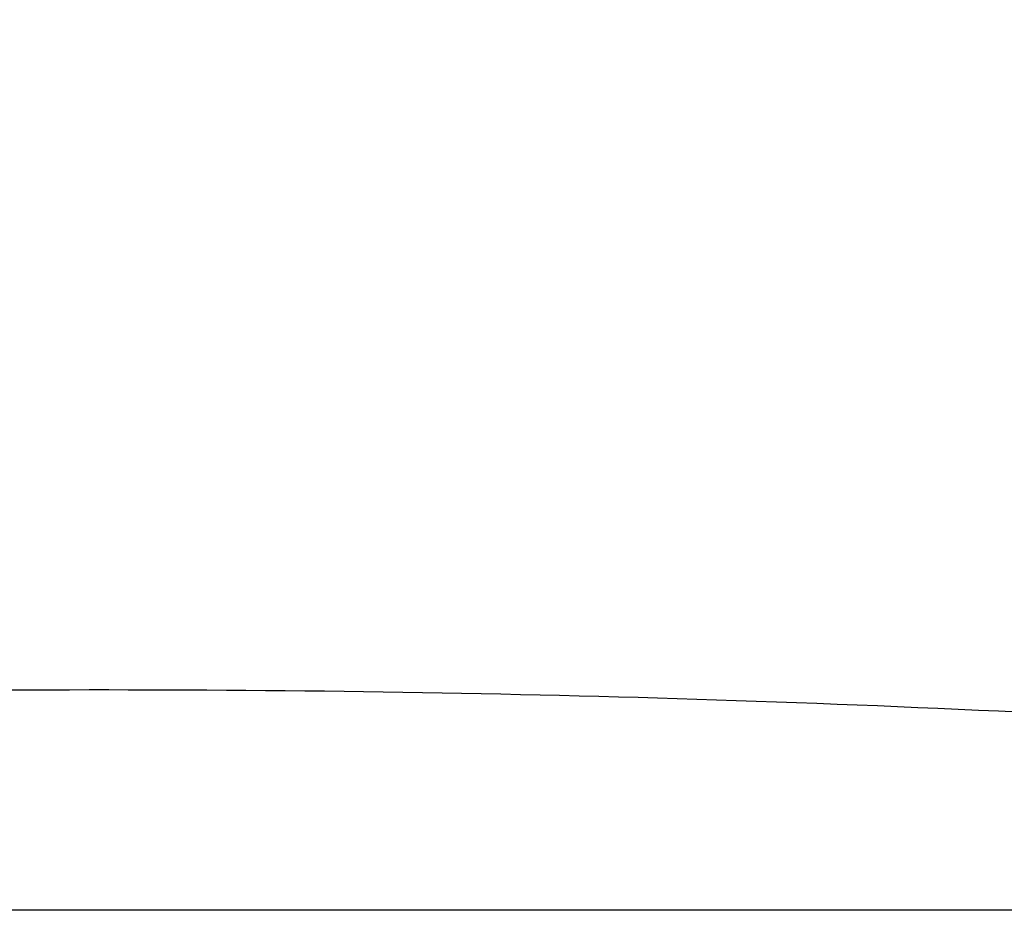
# Model space of a CAD drawing. Header units: millimetres. Extents: x 0 to 594, y 0 to 420.
# Tile 101 of 256: x 485.488 to 485.726, y 249.979 to 250.194. Entities that reach past the tile are written whole.
import ezdxf

# ---------------------------------------------------------------- set-up
doc = ezdxf.new("R2010")
doc.units = ezdxf.units.MM
doc.header["$LTSCALE"] = 32.67
doc.layers.get('0').update_dxf_attribs({"linetype": 'CONTINUOUS'})

msp = doc.modelspace()

# ---------------------------------------------------------------- linework, layer by layer
at = {"color": 7, "linetype": 'CONTINUOUS'}
msp.add_line((488.78718, 249.97915), (481.74347, 249.97915), dxfattribs=at)
for points, knots in [([(489.04482, 249.98051), (489.02678, 249.99198), (488.90195, 250.07042), (488.66299, 250.20904), (488.319, 250.38322), (487.9606, 250.54061), (487.59083, 250.67987), (487.21282, 250.79982), (486.8298, 250.89946), (486.44499, 250.97792), (486.06167, 251.03454), (485.68309, 251.06885), (485.31244, 251.08055), (484.95287, 251.06954), (484.6074, 251.03591), (484.27895, 250.97993), (483.97027, 250.90204), (483.68394, 250.80286), (483.42238, 250.68317), (483.1878, 250.54386), (482.98222, 250.38601), (482.8075, 250.2108), (482.70328, 250.07065), (482.65529, 249.99195), (482.6485, 249.98047)], [0, 0, 0, 0, 0.009236, 0.063695, 0.119305, 0.175765, 0.23276, 0.289966, 0.347055, 0.403701, 0.459586, 0.514406, 0.567874, 0.619731, 0.66975, 0.717744, 0.763575, 0.807164, 0.848502, 0.887662, 0.924809, 0.960211, 0.994242, 1, 1, 1, 1]), ([(485.50446, 250.67676), (485.39896, 250.68225), (485.1733, 250.68833), (484.83184, 250.67788), (484.48637, 250.64425), (484.15792, 250.58826), (483.84923, 250.51038), (483.56291, 250.4112), (483.30135, 250.2915), (483.06676, 250.1522), (482.92323, 250.04199), (482.85595, 249.98232), (482.85303, 249.97971)], [0, 0, 0, 0, 0.112905, 0.241179, 0.364907, 0.483625, 0.596994, 0.704817, 0.807073, 0.90394, 0.995828, 1, 1, 1, 1]), ([(486.2037, 249.98107), (486.12692, 249.99214), (485.94644, 250.01411), (485.66407, 250.0331), (485.36117, 250.03344), (485.09522, 250.01495), (484.93135, 249.99258), (484.86441, 249.98137)], [0, 0, 0, 0, 0.173097, 0.405583, 0.631158, 0.848563, 1, 1, 1, 1])]:
    msp.add_open_spline(points, degree=3, knots=knots, dxfattribs=at)

doc.saveas('drawing.dxf')
